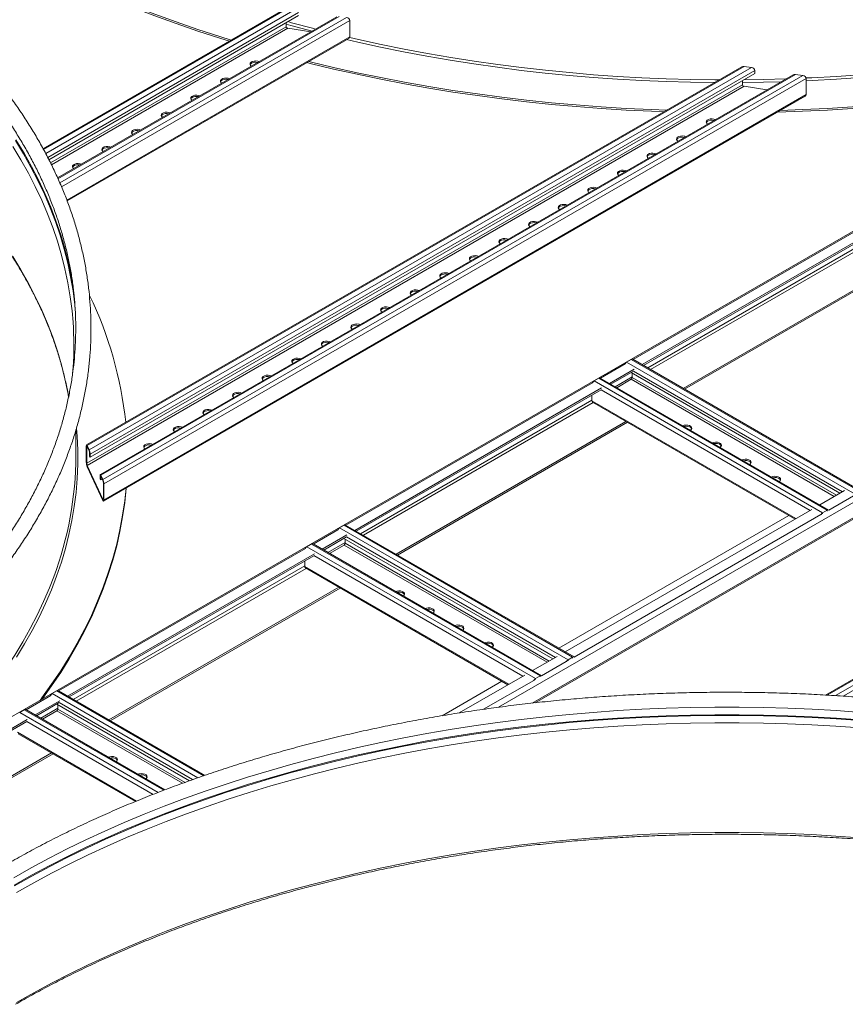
# Model space of a CAD drawing. Header units: millimetres. Extents: x 16 to 6312, y -8659 to -420.
# Tile 16 of 73: x 1195 to 1688, y -7467 to -6879. Entities that reach past the tile are written whole.
import ezdxf

# ---------------------------------------------------------------- set-up
doc = ezdxf.new("R2010")
doc.units = ezdxf.units.MM

msp = doc.modelspace()

# ---------------------------------------------------------------- linework, layer by layer
at = {"color": 7, "linetype": 'Continuous', "lineweight": 15}
for p, q in [((2050.11, -6799.03), (1046.02, -7378.68)), ((1353.86, -6872.61), (1209.1, -6956.18)), ((1361.64, -6876.65), (1212.56, -6962.71)), ((1384.53, -6877.36), (1217.79, -6973.61)), ((1354.28, -6883.38), (1354.28, -6880.9)), ((1368.9, -6886.38), (1355.28, -6884.27)), ((1392.31, -6889.27), (1392.31, -6879.6)), ((1223.47, -6987.35), (1391.62, -6890.27)), ((1626.26, -6907.22), (1235.09, -7133.03)), ((1627.68, -6907.01), (1235.47, -7133.42)), ((1632.03, -6907.68), (1236.64, -7135.93)), ((1627.68, -6907.01), (1632.03, -6907.68)), ((1634.03, -6909.46), (1237.17, -7138.56)), ((1634.03, -6911.25), (1237.17, -7140.36)), ((1656.93, -6911.96), (1243.31, -7150.74)), ((1658.35, -6911.75), (1243.69, -7151.13)), ((1662.7, -6912.42), (1244.85, -7153.64)), ((1664.71, -6914.2), (1245.39, -7156.27)), ((1634.03, -6909.46), (1634.03, -6911.25)), ((1658.35, -6911.75), (1662.7, -6912.42)), ((1664.71, -6923.87), (1664.71, -6914.2)), ((1626.67, -6917.99), (1235.2, -7143.98)), ((1627.68, -6918.88), (1235.47, -7145.29)), ((1626.67, -6917.99), (1626.67, -6915.5)), ((1641.3, -6920.98), (1627.68, -6918.88)), ((1245.23, -7166.64), (1664.12, -6924.82)), ((1664.71, -6923.87), (1245.39, -7165.94)), ((1502.87, -7287.03), (2008.63, -6995.06)), ((1714.04, -7000.05), (1566.72, -7085.1)), ((1713.74, -7001.21), (1567.57, -7085.59)), ((1728.63, -7020.05), (1591.33, -7099.31)), ((1729.48, -7020.54), (1592.18, -7099.8)), ((1557.54, -7083.59), (1560.3, -7082)), ((1694.01, -7162.37), (1557.54, -7083.59)), ((1696.77, -7160.78), (1560.3, -7082)), ((1697.67, -7160.69), (1561.2, -7081.91)), ((1227.04, -7086.46), (1226.76, -7090.31)), ((1562.01, -7087.82), (1547.28, -7096.32)), ((1561.71, -7088.97), (1548.12, -7096.81)), ((1684.92, -7161.86), (1560.18, -7089.85)), ((1560.93, -7090.29), (1560.93, -7092.77)), ((1538.09, -7094.82), (1540.85, -7093.22)), ((1674.56, -7173.6), (1538.09, -7094.82)), ((1677.32, -7172.01), (1540.85, -7093.22)), ((1678.22, -7171.92), (1541.75, -7093.14)), ((1560.3, -7093.87), (1551.66, -7098.86)), ((1542.56, -7099.04), (1395.25, -7184.09)), ((1542.27, -7100.2), (1396.1, -7184.58)), ((1990.13, -7101.28), (1676.37, -7282.41)), ((1536.82, -7106.69), (1536.82, -7103.34)), ((1537.19, -7107.51), (1658.13, -7177.33)), ((1557.15, -7119.04), (1419.86, -7198.29)), ((1558, -7119.53), (1420.71, -7198.78)), ((1228.68, -7139.43), (1228.68, -7124.12)), ((1234.93, -7133.73), (1234.93, -7143.4)), ((1235.2, -7134.31), (1235.2, -7143.98)), ((1236.64, -7135.93), (1235.47, -7133.42)), ((1236.64, -7136.67), (1235.47, -7134.16)), ((1236.9, -7139.78), (1236.9, -7137.98)), ((1236.9, -7139.78), (1237.17, -7140.36)), ((1237.17, -7140.36), (1237.17, -7138.56)), ((1235.47, -7145.29), (1244.85, -7165.51)), ((1235.47, -7146.03), (1244.85, -7166.25)), ((1243.15, -7151.44), (1243.15, -7153.24)), ((1243.15, -7153.24), (1243.42, -7153.81)), ((1243.42, -7152.02), (1243.42, -7153.81)), ((1244.35, -7153.28), (1243.42, -7153.81)), ((1244.85, -7153.64), (1243.69, -7151.13)), ((1244.85, -7154.37), (1243.69, -7151.86)), ((1245.12, -7165.36), (1245.12, -7155.69)), ((1245.39, -7165.94), (1245.39, -7156.27)), ((1672.86, -7168.82), (1687.59, -7160.32)), ((1520.83, -7256.59), (1668.15, -7171.54)), ((1674.56, -7173.6), (1677.32, -7172.01)), ((1517.15, -7254.46), (1654.45, -7175.2)), ((1386.07, -7182.58), (1388.82, -7180.99)), ((1522.54, -7261.36), (1386.07, -7182.58)), ((1525.29, -7259.77), (1388.82, -7180.99)), ((1526.19, -7259.68), (1389.72, -7180.9)), ((1390.54, -7186.81), (1375.8, -7195.31)), ((1390.24, -7187.96), (1376.65, -7195.8)), ((1513.44, -7260.85), (1388.71, -7188.84)), ((1389.46, -7189.28), (1389.46, -7191.76)), ((1366.62, -7193.81), (1369.38, -7192.21)), ((1503.09, -7272.59), (1366.62, -7193.81)), ((1505.85, -7271), (1369.38, -7192.21)), ((1506.75, -7270.91), (1370.28, -7192.12)), ((1388.82, -7192.86), (1380.19, -7197.85)), ((1371.09, -7198.03), (1223.77, -7283.08)), ((1370.79, -7199.19), (1224.62, -7283.57)), ((1365.35, -7205.68), (1365.35, -7202.33)), ((1365.72, -7206.5), (1486.65, -7276.32)), ((1385.68, -7218.02), (1248.38, -7297.28)), ((1386.53, -7218.51), (1249.23, -7297.77)), ((1501.38, -7267.81), (1516.12, -7259.3)), ((1522.54, -7261.36), (1525.29, -7259.77)), ((1457.58, -7293.1), (1496.67, -7270.53)), ((1503.09, -7272.59), (1505.85, -7271)), ((1447.35, -7294.76), (1482.98, -7274.19)), ((1214.59, -7281.57), (1217.35, -7279.98)), ((1305.69, -7330.37), (1218.25, -7279.89)), ((1219.06, -7285.8), (1204.33, -7294.3)), ((1218.76, -7286.95), (1205.18, -7294.79)), ((1296.5, -7333.59), (1217.24, -7287.83)), ((1217.99, -7288.26), (1217.99, -7290.75)), ((1195.15, -7292.8), (1197.9, -7291.2)), ((1281.81, -7339.03), (1198.8, -7291.11)), ((1217.35, -7291.85), (1208.71, -7296.84)), ((1199.62, -7297.02), (1052.59, -7381.9)), ((1199.32, -7298.18), (1053.15, -7382.56)), ((1194.25, -7305.49), (1264.31, -7345.94)), ((1214.21, -7317.01), (1076.91, -7396.27)), ((1215.05, -7317.5), (1096.29, -7386.07))]:
    msp.add_line(p, q, dxfattribs=at)
at = {"color": 8, "linetype": 'Continuous', "lineweight": 15}
for p, q in [((1355.28, -6872.4), (1209.36, -6956.64)), ((1359.63, -6873.07), (1210.68, -6959.06)), ((1361.64, -6874.85), (1211.86, -6961.32)), ((1385.95, -6877.15), (1218.01, -6974.09)), ((1390.3, -6877.82), (1219.14, -6976.63)), ((1354.28, -6883.38), (1213.52, -6964.64)), ((1355.28, -6884.27), (1214.1, -6965.78)), ((1392.31, -6879.6), (1220.13, -6979)), ((1392.31, -6889.27), (1223.28, -6986.85)), ((1481.01, -7289.69), (2013.29, -6982.42)), ((1501.12, -7287.23), (2008.98, -6994.05)), ((1708.66, -6996.95), (1561.35, -7082)), ((1708.29, -7007.29), (1570.12, -7087.06)), ((1709.11, -7008.78), (1571.81, -7088.04)), ((1556.64, -7084.72), (1541.9, -7093.22)), ((1686.47, -7160.96), (1561.71, -7088.94)), ((1537.19, -7095.94), (1389.87, -7180.99)), ((1560.93, -7092.36), (1550.67, -7098.28)), ((1681.49, -7163.84), (1560.3, -7093.87)), ((1682.77, -7163.1), (1560.93, -7092.77)), ((1667.03, -7172.19), (1542.27, -7100.16)), ((1677.33, -7282.46), (1990.51, -7101.67)), ((1536.82, -7106.28), (1398.64, -7186.05)), ((1537.64, -7107.77), (1400.34, -7187.03)), ((1658.65, -7177.02), (1536.82, -7106.69)), ((1682.34, -7282.75), (1991.68, -7104.18)), ((1686.93, -7283.04), (1992.22, -7106.81)), ((1235.47, -7134.16), (1235.2, -7134.31)), ((1243.69, -7151.86), (1243.42, -7152.02)), ((1245.12, -7165.36), (1244.85, -7165.51)), ((1678.23, -7171.92), (1692.97, -7163.42)), ((1677.32, -7172.53), (1677.32, -7172.01)), ((1526.2, -7259.69), (1673.52, -7174.64)), ((1674.56, -7173.6), (1674.56, -7174.12)), ((1385.16, -7183.71), (1370.43, -7192.21)), ((1515, -7259.95), (1390.24, -7187.93)), ((1365.72, -7194.93), (1218.4, -7279.98)), ((1389.46, -7191.35), (1379.2, -7197.27)), ((1510.02, -7262.83), (1388.82, -7192.86)), ((1511.29, -7262.09), (1389.46, -7191.76)), ((1495.55, -7271.18), (1370.79, -7199.15)), ((1365.35, -7205.27), (1227.17, -7285.04)), ((1366.16, -7206.76), (1228.87, -7286.02)), ((1487.18, -7276.01), (1365.35, -7205.68)), ((1522.54, -7261.36), (1522.54, -7261.89)), ((1525.29, -7260.3), (1525.29, -7259.77)), ((1506.76, -7270.91), (1521.49, -7262.41)), ((1503.09, -7272.59), (1503.09, -7273.11)), ((1505.85, -7271.52), (1505.85, -7271)), ((1472.09, -7290.93), (1502.05, -7273.63)), ((1213.69, -7282.69), (1198.95, -7291.2)), ((1301.58, -7331.79), (1214.59, -7281.57)), ((1305.03, -7330.59), (1217.35, -7279.98)), ((1217.99, -7290.34), (1207.72, -7296.26)), ((1293.86, -7334.55), (1217.99, -7290.75)), ((1298.41, -7332.89), (1218.76, -7286.92)), ((1277.85, -7340.54), (1195.15, -7292.8)), ((1281.17, -7339.27), (1197.9, -7291.2)), ((1292.3, -7335.12), (1217.35, -7291.85)), ((1274.81, -7341.72), (1199.32, -7298.14)), ((1264.93, -7345.69), (1193.87, -7304.67))]:
    msp.add_line(p, q, dxfattribs=at)
at = {"color": 7, "linetype": 'Continuous', "lineweight": 15, "flags": 128}
for points in [[(1170.54, -6826.91), (1181.3, -6832.97), (1192.31, -6838.89), (1203.56, -6844.65), (1215.04, -6850.26), (1226.75, -6855.71), (1238.69, -6860.99), (1250.83, -6866.12), (1263.19, -6871.07), (1275.75, -6875.85), (1288.49, -6880.46), (1301.43, -6884.89), (1314.55, -6889.14), (1321.49, -6891.3)], [(1170.54, -6827.89), (1181.3, -6833.95), (1192.31, -6839.87), (1203.56, -6845.63), (1215.04, -6851.24), (1226.75, -6856.69), (1238.69, -6861.97), (1250.83, -6867.1), (1263.19, -6872.05), (1275.75, -6876.83), (1288.49, -6881.44), (1301.43, -6885.87), (1314.55, -6890.12), (1320.39, -6891.94)], [(1338.04, -6904.19), (1337.29, -6903.91), (1336.2, -6903.75), (1335.08, -6903.8), (1334.05, -6904.08), (1333.26, -6904.54), (1332.78, -6905.13), (1332.68, -6905.78), (1332.97, -6906.41), (1333.46, -6906.84)], [(1337.27, -6904.64), (1336.2, -6904.48), (1335.08, -6904.54), (1334.05, -6904.81), (1333.26, -6905.27), (1332.78, -6905.86), (1332.73, -6905.98)], [(1366.52, -6904.76), (1368.64, -6905.29), (1382.54, -6908.61), (1396.57, -6911.74), (1410.72, -6914.68), (1425, -6917.42), (1439.38, -6919.97), (1453.86, -6922.31), (1468.43, -6924.46), (1483.09, -6926.41), (1497.82, -6928.15), (1512.63, -6929.69), (1527.49, -6931.03), (1542.4, -6932.17), (1557.36, -6933.09), (1572.34, -6933.82), (1579.7, -6934.1)], [(1367.71, -6904.08), (1368.64, -6904.31), (1382.54, -6907.63), (1396.57, -6910.76), (1410.72, -6913.7), (1425, -6916.44), (1439.38, -6918.99), (1453.86, -6921.33), (1468.43, -6923.48), (1483.09, -6925.43), (1497.82, -6927.17), (1512.63, -6928.72), (1527.49, -6930.05), (1542.4, -6931.19), (1557.36, -6932.11), (1572.34, -6932.84), (1581.3, -6933.17)], [(1647.65, -6934.33), (1662.52, -6933.82), (1677.51, -6933.09), (1692.46, -6932.17), (1707.37, -6931.03), (1722.24, -6929.69), (1737.04, -6928.15), (1751.77, -6926.41), (1766.43, -6924.46), (1781, -6922.31), (1795.49, -6919.97), (1809.87, -6917.42), (1824.14, -6914.68), (1838.29, -6911.74), (1852.32, -6908.61), (1865.91, -6905.37)], [(1649.43, -6933.3), (1662.52, -6932.84), (1677.51, -6932.11), (1692.46, -6931.19), (1707.37, -6930.05), (1722.24, -6928.72), (1737.04, -6927.17), (1751.77, -6925.43), (1766.43, -6923.48), (1781, -6921.33), (1795.49, -6918.99), (1809.87, -6916.44), (1824.14, -6913.7), (1838.29, -6910.76), (1852.32, -6907.63), (1866.22, -6904.31), (1868.89, -6903.64)], [(1320.36, -6914.4), (1319.61, -6914.12), (1318.52, -6913.95), (1317.4, -6914.01), (1316.38, -6914.28), (1315.58, -6914.74), (1315.1, -6915.33), (1315, -6915.98), (1315.3, -6916.61), (1315.78, -6917.05)], [(1319.59, -6914.85), (1318.52, -6914.69), (1317.4, -6914.74), (1316.38, -6915.02), (1315.58, -6915.48), (1315.1, -6916.07), (1315.05, -6916.19)], [(1302.69, -6924.6), (1301.94, -6924.32), (1300.85, -6924.16), (1299.72, -6924.21), (1298.7, -6924.49), (1297.9, -6924.95), (1297.42, -6925.54), (1297.33, -6926.19), (1297.62, -6926.82), (1298.1, -6927.25)], [(1301.91, -6925.05), (1300.85, -6924.89), (1299.72, -6924.95), (1298.7, -6925.22), (1297.9, -6925.68), (1297.42, -6926.27), (1297.38, -6926.39)], [(1285.01, -6934.81), (1284.26, -6934.53), (1283.17, -6934.36), (1282.04, -6934.42), (1281.02, -6934.69), (1280.22, -6935.15), (1279.75, -6935.74), (1279.65, -6936.39), (1279.94, -6937.02), (1280.43, -6937.46)], [(1284.23, -6935.26), (1283.17, -6935.1), (1282.04, -6935.15), (1281.02, -6935.43), (1280.22, -6935.89), (1279.75, -6936.48), (1279.7, -6936.6)], [(1610.44, -6938.8), (1609.69, -6938.52), (1608.6, -6938.35), (1607.47, -6938.41), (1606.45, -6938.68), (1605.65, -6939.14), (1605.18, -6939.73), (1605.08, -6940.38), (1605.37, -6941.01), (1605.85, -6941.45)], [(1605.13, -6940.59), (1605.18, -6940.47), (1605.65, -6939.88), (1606.45, -6939.42), (1607.47, -6939.14), (1608.6, -6939.09), (1609.66, -6939.25)], [(1267.33, -6945.01), (1266.58, -6944.73), (1265.49, -6944.57), (1264.37, -6944.62), (1263.34, -6944.9), (1262.55, -6945.36), (1262.07, -6945.95), (1261.97, -6946.6), (1262.26, -6947.23), (1262.75, -6947.66)], [(1266.56, -6945.46), (1265.49, -6945.3), (1264.37, -6945.36), (1263.34, -6945.63), (1262.55, -6946.09), (1262.07, -6946.68), (1262.02, -6946.8)], [(1592.76, -6949), (1592.01, -6948.72), (1590.92, -6948.56), (1589.8, -6948.61), (1588.77, -6948.89), (1587.98, -6949.35), (1587.5, -6949.94), (1587.4, -6950.59), (1587.69, -6951.22), (1588.18, -6951.65)], [(1587.45, -6950.79), (1587.5, -6950.67), (1587.98, -6950.08), (1588.77, -6949.62), (1589.8, -6949.35), (1590.92, -6949.29), (1591.99, -6949.45)], [(1249.65, -6955.22), (1248.9, -6954.94), (1247.81, -6954.77), (1246.69, -6954.83), (1245.67, -6955.1), (1244.87, -6955.56), (1244.39, -6956.15), (1244.29, -6956.8), (1244.58, -6957.43), (1245.07, -6957.87)], [(1248.88, -6955.67), (1247.81, -6955.51), (1246.69, -6955.56), (1245.67, -6955.84), (1244.87, -6956.3), (1244.39, -6956.89), (1244.34, -6957.01)], [(1575.08, -6959.21), (1574.33, -6958.93), (1573.24, -6958.76), (1572.12, -6958.82), (1571.1, -6959.09), (1570.3, -6959.55), (1569.82, -6960.14), (1569.72, -6960.79), (1570.01, -6961.42), (1570.5, -6961.86)], [(1569.77, -6961), (1569.82, -6960.88), (1570.3, -6960.29), (1571.1, -6959.83), (1572.12, -6959.55), (1573.24, -6959.5), (1574.31, -6959.66)], [(1231.98, -6965.43), (1231.23, -6965.14), (1230.14, -6964.98), (1229.01, -6965.03), (1227.99, -6965.31), (1227.19, -6965.77), (1226.71, -6966.36), (1226.61, -6967.01), (1226.91, -6967.64), (1227.39, -6968.07)], [(1231.2, -6965.87), (1230.14, -6965.71), (1229.01, -6965.77), (1227.99, -6966.04), (1227.19, -6966.5), (1226.71, -6967.09), (1226.67, -6967.21)], [(1557.41, -6969.41), (1556.66, -6969.13), (1555.57, -6968.97), (1554.44, -6969.02), (1553.42, -6969.3), (1552.62, -6969.76), (1552.14, -6970.35), (1552.04, -6971), (1552.34, -6971.63), (1552.82, -6972.06)], [(1552.1, -6971.2), (1552.14, -6971.08), (1552.62, -6970.49), (1553.42, -6970.03), (1554.44, -6969.76), (1555.57, -6969.7), (1556.63, -6969.86)], [(1539.73, -6979.62), (1538.98, -6979.34), (1537.89, -6979.17), (1536.76, -6979.23), (1535.74, -6979.5), (1534.94, -6979.96), (1534.47, -6980.55), (1534.37, -6981.2), (1534.66, -6981.83), (1535.14, -6982.27)], [(1534.42, -6981.41), (1534.47, -6981.29), (1534.94, -6980.7), (1535.74, -6980.24), (1536.76, -6979.96), (1537.89, -6979.91), (1538.95, -6980.07)], [(1522.05, -6989.82), (1521.3, -6989.54), (1520.21, -6989.38), (1519.09, -6989.43), (1518.06, -6989.71), (1517.26, -6990.17), (1516.79, -6990.76), (1516.69, -6991.41), (1516.98, -6992.04), (1517.47, -6992.47)], [(1516.74, -6991.61), (1516.79, -6991.49), (1517.26, -6990.9), (1518.06, -6990.44), (1519.09, -6990.17), (1520.21, -6990.11), (1521.27, -6990.27)], [(1504.37, -7000.03), (1503.62, -6999.75), (1502.53, -6999.58), (1501.41, -6999.64), (1500.38, -6999.91), (1499.59, -7000.37), (1499.11, -7000.96), (1499.01, -7001.61), (1499.3, -7002.24), (1499.79, -7002.68)], [(1499.06, -7001.82), (1499.11, -7001.7), (1499.59, -7001.11), (1500.38, -7000.65), (1501.41, -7000.37), (1502.53, -7000.32), (1503.6, -7000.48)], [(1486.7, -7010.23), (1485.94, -7009.95), (1484.85, -7009.79), (1483.73, -7009.84), (1482.71, -7010.12), (1481.91, -7010.58), (1481.43, -7011.17), (1481.33, -7011.82), (1481.63, -7012.45), (1482.11, -7012.88)], [(1481.38, -7012.02), (1481.43, -7011.9), (1481.91, -7011.31), (1482.71, -7010.85), (1483.73, -7010.58), (1484.85, -7010.52), (1485.92, -7010.68)], [(1469.02, -7020.44), (1468.27, -7020.16), (1467.18, -7019.99), (1466.05, -7020.05), (1465.03, -7020.32), (1464.23, -7020.78), (1463.75, -7021.37), (1463.66, -7022.02), (1463.95, -7022.65), (1464.43, -7023.09)], [(1463.71, -7022.23), (1463.75, -7022.11), (1464.23, -7021.52), (1465.03, -7021.06), (1466.05, -7020.78), (1467.18, -7020.73), (1468.24, -7020.89)], [(1451.34, -7030.65), (1450.59, -7030.36), (1449.5, -7030.2), (1448.37, -7030.25), (1447.35, -7030.53), (1446.55, -7030.99), (1446.08, -7031.58), (1445.98, -7032.23), (1446.27, -7032.86), (1446.76, -7033.29)], [(1446.03, -7032.43), (1446.08, -7032.31), (1446.55, -7031.72), (1447.35, -7031.26), (1448.37, -7030.99), (1449.5, -7030.93), (1450.56, -7031.09)], [(1433.66, -7040.85), (1432.91, -7040.57), (1431.82, -7040.4), (1430.7, -7040.46), (1429.67, -7040.73), (1428.88, -7041.19), (1428.4, -7041.78), (1428.3, -7042.43), (1428.59, -7043.06), (1429.08, -7043.5)], [(1428.35, -7042.64), (1428.4, -7042.52), (1428.88, -7041.93), (1429.67, -7041.47), (1430.7, -7041.19), (1431.82, -7041.14), (1432.89, -7041.3)], [(1415.98, -7051.06), (1415.23, -7050.78), (1414.14, -7050.61), (1413.02, -7050.66), (1412, -7050.94), (1411.2, -7051.4), (1410.72, -7051.99), (1410.62, -7052.64), (1410.92, -7053.27), (1411.4, -7053.7)], [(1410.67, -7052.84), (1410.72, -7052.72), (1411.2, -7052.13), (1412, -7051.67), (1413.02, -7051.4), (1414.14, -7051.34), (1415.21, -7051.5)], [(1398.31, -7061.26), (1397.56, -7060.98), (1396.47, -7060.81), (1395.34, -7060.87), (1394.32, -7061.14), (1393.52, -7061.6), (1393.04, -7062.2), (1392.95, -7062.84), (1393.24, -7063.47), (1393.72, -7063.91)], [(1393, -7063.05), (1393.04, -7062.93), (1393.52, -7062.34), (1394.32, -7061.88), (1395.34, -7061.6), (1396.47, -7061.55), (1397.53, -7061.71)], [(1380.63, -7071.47), (1379.88, -7071.19), (1378.79, -7071.02), (1377.66, -7071.07), (1376.64, -7071.35), (1375.84, -7071.81), (1375.37, -7072.4), (1375.27, -7073.05), (1375.56, -7073.68), (1376.05, -7074.11)], [(1375.32, -7073.25), (1375.37, -7073.14), (1375.84, -7072.54), (1376.64, -7072.08), (1377.66, -7071.81), (1378.79, -7071.75), (1379.85, -7071.91)], [(1362.95, -7081.67), (1362.2, -7081.39), (1361.11, -7081.22), (1359.99, -7081.28), (1358.96, -7081.55), (1358.17, -7082.01), (1357.69, -7082.61), (1357.59, -7083.25), (1357.88, -7083.88), (1358.37, -7084.32)], [(1357.64, -7083.46), (1357.69, -7083.34), (1358.17, -7082.75), (1358.96, -7082.29), (1359.99, -7082.01), (1361.11, -7081.96), (1362.18, -7082.12)], [(1345.27, -7091.88), (1344.52, -7091.6), (1343.43, -7091.43), (1342.31, -7091.48), (1341.29, -7091.76), (1340.49, -7092.22), (1340.01, -7092.81), (1339.91, -7093.46), (1340.2, -7094.09), (1340.69, -7094.52)], [(1339.96, -7093.66), (1340.01, -7093.55), (1340.49, -7092.95), (1341.29, -7092.49), (1342.31, -7092.22), (1343.43, -7092.16), (1344.5, -7092.32)], [(1327.6, -7102.08), (1326.85, -7101.8), (1325.76, -7101.63), (1324.63, -7101.69), (1323.61, -7101.96), (1322.81, -7102.42), (1322.33, -7103.02), (1322.23, -7103.66), (1322.53, -7104.29), (1323.01, -7104.73)], [(1322.29, -7103.87), (1322.33, -7103.75), (1322.81, -7103.16), (1323.61, -7102.7), (1324.63, -7102.42), (1325.76, -7102.37), (1326.82, -7102.53)], [(1309.92, -7112.29), (1309.17, -7112.01), (1308.08, -7111.84), (1306.95, -7111.89), (1305.93, -7112.17), (1305.13, -7112.63), (1304.66, -7113.22), (1304.56, -7113.87), (1304.85, -7114.5), (1305.33, -7114.93)], [(1304.61, -7114.07), (1304.66, -7113.96), (1305.13, -7113.36), (1305.93, -7112.9), (1306.95, -7112.63), (1308.08, -7112.57), (1309.14, -7112.73)], [(1292.24, -7122.49), (1291.49, -7122.21), (1290.4, -7122.04), (1289.28, -7122.1), (1288.25, -7122.37), (1287.45, -7122.84), (1286.98, -7123.43), (1286.88, -7124.07), (1287.17, -7124.7), (1287.66, -7125.14)], [(1286.93, -7124.28), (1286.98, -7124.16), (1287.45, -7123.57), (1288.25, -7123.11), (1289.28, -7122.83), (1290.4, -7122.78), (1291.46, -7122.94)], [(1595.67, -7124.26), (1596.16, -7123.83), (1596.45, -7123.2), (1596.35, -7122.55), (1595.87, -7121.96), (1595.08, -7121.5), (1594.05, -7121.22), (1592.93, -7121.17), (1591.84, -7121.34), (1591.09, -7121.62)], [(1596.4, -7123.4), (1596.35, -7123.29), (1595.87, -7122.7), (1595.08, -7122.24), (1594.05, -7121.96), (1592.93, -7121.9), (1591.86, -7122.06)], [(1613.35, -7134.47), (1613.84, -7134.04), (1614.13, -7133.41), (1614.03, -7132.76), (1613.55, -7132.17), (1612.75, -7131.71), (1611.73, -7131.43), (1610.61, -7131.37), (1609.52, -7131.54), (1608.77, -7131.82)], [(1614.08, -7133.61), (1614.03, -7133.49), (1613.55, -7132.9), (1612.75, -7132.44), (1611.73, -7132.16), (1610.61, -7132.11), (1609.54, -7132.27)], [(1274.56, -7132.7), (1273.81, -7132.42), (1272.72, -7132.25), (1271.6, -7132.3), (1270.58, -7132.58), (1269.78, -7133.04), (1269.3, -7133.63), (1269.2, -7134.28), (1269.49, -7134.91), (1269.98, -7135.34)], [(1269.25, -7134.48), (1269.3, -7134.37), (1269.78, -7133.78), (1270.58, -7133.31), (1271.6, -7133.04), (1272.72, -7132.98), (1273.79, -7133.14)], [(1631.03, -7144.67), (1631.51, -7144.24), (1631.81, -7143.61), (1631.71, -7142.96), (1631.23, -7142.37), (1630.43, -7141.91), (1629.41, -7141.64), (1628.28, -7141.58), (1627.19, -7141.75), (1626.44, -7142.03)], [(1631.75, -7143.81), (1631.71, -7143.7), (1631.23, -7143.11), (1630.43, -7142.65), (1629.41, -7142.37), (1628.28, -7142.31), (1627.22, -7142.48)], [(1648.71, -7154.88), (1649.19, -7154.45), (1649.48, -7153.82), (1649.38, -7153.17), (1648.91, -7152.58), (1648.11, -7152.12), (1647.09, -7151.84), (1645.96, -7151.78), (1644.87, -7151.95), (1644.12, -7152.23)], [(1649.43, -7154.02), (1649.38, -7153.9), (1648.91, -7153.31), (1648.11, -7152.85), (1647.09, -7152.58), (1645.96, -7152.52), (1644.9, -7152.68)], [(1207.3, -7285.57), (1208.45, -7284.03), (1214.21, -7276.01), (1219.63, -7267.91), (1224.72, -7259.74), (1229.47, -7251.5), (1233.88, -7243.2), (1237.95, -7234.84), (1241.67, -7226.42), (1245.04, -7217.96), (1248.06, -7209.45), (1250.73, -7200.91), (1253.05, -7192.33), (1255.01, -7183.72), (1256.62, -7175.09), (1257.87, -7166.43), (1258.67, -7158.88)], [(1208.59, -7284.83), (1214.21, -7276.99), (1219.63, -7268.89), (1224.72, -7260.72), (1229.47, -7252.48), (1233.88, -7244.18), (1237.95, -7235.82), (1241.67, -7227.4), (1245.04, -7218.94), (1248.06, -7210.43), (1250.73, -7201.89), (1253.05, -7193.31), (1255.01, -7184.7), (1256.62, -7176.07), (1257.87, -7167.41), (1258.76, -7158.83)], [(1424.2, -7223.25), (1424.68, -7222.82), (1424.98, -7222.19), (1424.88, -7221.54), (1424.4, -7220.95), (1423.6, -7220.49), (1422.58, -7220.21), (1421.46, -7220.16), (1420.37, -7220.33), (1419.62, -7220.61)], [(1424.93, -7222.39), (1424.88, -7222.28), (1424.4, -7221.69), (1423.6, -7221.22), (1422.58, -7220.95), (1421.46, -7220.89), (1420.39, -7221.05)], [(1441.88, -7233.46), (1442.36, -7233.02), (1442.65, -7232.4), (1442.56, -7231.75), (1442.08, -7231.16), (1441.28, -7230.69), (1440.26, -7230.42), (1439.13, -7230.36), (1438.04, -7230.53), (1437.29, -7230.81)], [(1442.6, -7232.6), (1442.56, -7232.48), (1442.08, -7231.89), (1441.28, -7231.43), (1440.26, -7231.15), (1439.13, -7231.1), (1438.07, -7231.26)], [(1459.55, -7243.66), (1460.04, -7243.23), (1460.33, -7242.6), (1460.23, -7241.95), (1459.76, -7241.36), (1458.96, -7240.9), (1457.94, -7240.62), (1456.81, -7240.57), (1455.72, -7240.74), (1454.97, -7241.02)], [(1460.28, -7242.8), (1460.23, -7242.69), (1459.76, -7242.1), (1458.96, -7241.63), (1457.94, -7241.36), (1456.81, -7241.3), (1455.75, -7241.46)], [(1477.23, -7253.87), (1477.72, -7253.43), (1478.01, -7252.81), (1477.91, -7252.16), (1477.43, -7251.57), (1476.64, -7251.11), (1475.61, -7250.83), (1474.49, -7250.77), (1473.4, -7250.94), (1472.65, -7251.22)], [(1477.96, -7253.01), (1477.91, -7252.89), (1477.43, -7252.3), (1476.64, -7251.84), (1475.61, -7251.56), (1474.49, -7251.51), (1473.42, -7251.67)], [(1697.23, -7292.74), (1682.79, -7291.73), (1668.3, -7290.92), (1653.79, -7290.31), (1639.25, -7289.91), (1624.71, -7289.7), (1610.15, -7289.7), (1595.61, -7289.91), (1581.07, -7290.31), (1566.56, -7290.92), (1552.07, -7291.73), (1537.63, -7292.74), (1523.23, -7293.96), (1508.89, -7295.37), (1494.61, -7296.99), (1480.4, -7298.8), (1466.27, -7300.81), (1452.23, -7303.02), (1438.28, -7305.42), (1424.44, -7308.01), (1410.72, -7310.8), (1397.11, -7313.78), (1383.63, -7316.95), (1370.29, -7320.3), (1357.09, -7323.84), (1344.05, -7327.57), (1331.16, -7331.47), (1318.45, -7335.55), (1305.9, -7339.81), (1293.54, -7344.25), (1281.37, -7348.85), (1269.39, -7353.62), (1257.62, -7358.56), (1246.06, -7363.66), (1234.71, -7368.92), (1223.59, -7374.34), (1212.7, -7379.91), (1202.04, -7385.63), (1191.63, -7391.5)], [(1697.21, -7297.18), (1682.77, -7296.17), (1668.29, -7295.36), (1653.78, -7294.75), (1639.25, -7294.34), (1624.7, -7294.14), (1610.16, -7294.14), (1595.61, -7294.34), (1581.08, -7294.75), (1566.57, -7295.36), (1552.09, -7296.17), (1537.65, -7297.18), (1523.26, -7298.4), (1508.92, -7299.81), (1494.64, -7301.42), (1480.44, -7303.23), (1466.31, -7305.24), (1452.28, -7307.45), (1438.34, -7309.85), (1424.5, -7312.45), (1410.78, -7315.23), (1397.17, -7318.21), (1383.7, -7321.38), (1370.36, -7324.73), (1357.17, -7328.27), (1344.13, -7331.99), (1331.25, -7335.9), (1318.54, -7339.98), (1306, -7344.24), (1293.64, -7348.67), (1281.47, -7353.27), (1269.5, -7358.04), (1257.73, -7362.98), (1246.17, -7368.08), (1234.83, -7373.33), (1223.71, -7378.75), (1212.82, -7384.32), (1202.17, -7390.04), (1191.76, -7395.9)], [(1697.16, -7297.67), (1682.73, -7296.66), (1668.26, -7295.85), (1653.76, -7295.25), (1639.24, -7294.84), (1624.7, -7294.64), (1610.16, -7294.64), (1595.63, -7294.84), (1581.1, -7295.25), (1566.6, -7295.85), (1552.13, -7296.66), (1537.7, -7297.67), (1523.31, -7298.89), (1508.98, -7300.3), (1494.71, -7301.91), (1480.52, -7303.72), (1466.4, -7305.73), (1452.37, -7307.94), (1438.44, -7310.34), (1424.61, -7312.93), (1410.9, -7315.72), (1397.3, -7318.69), (1383.84, -7321.86), (1370.51, -7325.21), (1357.32, -7328.75), (1344.29, -7332.47), (1331.41, -7336.37), (1318.71, -7340.45), (1306.17, -7344.7), (1293.82, -7349.13), (1281.66, -7353.73), (1269.7, -7358.5), (1257.93, -7363.43), (1246.38, -7368.53), (1235.05, -7373.78), (1223.93, -7379.2), (1213.05, -7384.76), (1202.4, -7390.48), (1192, -7396.34)], [(1696.94, -7301.99), (1682.55, -7300.98), (1668.12, -7300.18), (1653.66, -7299.57), (1639.18, -7299.17), (1624.68, -7298.96), (1610.18, -7298.96), (1595.69, -7299.17), (1581.2, -7299.57), (1566.74, -7300.18), (1552.31, -7300.98), (1537.92, -7301.99), (1523.57, -7303.2), (1509.28, -7304.61), (1495.05, -7306.22), (1480.89, -7308.03), (1466.81, -7310.03), (1452.82, -7312.23), (1438.93, -7314.62), (1425.14, -7317.21), (1411.46, -7319.99), (1397.9, -7322.96), (1384.48, -7326.11), (1371.18, -7329.45), (1358.03, -7332.98), (1345.04, -7336.69), (1332.2, -7340.58), (1319.53, -7344.65), (1307.03, -7348.89), (1294.71, -7353.31), (1282.58, -7357.9), (1270.65, -7362.65), (1258.92, -7367.57), (1247.4, -7372.65), (1236.09, -7377.89), (1225.01, -7383.29), (1214.16, -7388.84), (1203.54, -7394.54), (1193.17, -7400.39)], [(1252.73, -7322.24), (1253.21, -7321.81), (1253.5, -7321.18), (1253.4, -7320.53), (1252.93, -7319.94), (1252.13, -7319.48), (1251.11, -7319.2), (1249.98, -7319.15), (1248.89, -7319.32), (1248.14, -7319.6)], [(1253.45, -7321.38), (1253.4, -7321.27), (1252.93, -7320.67), (1252.13, -7320.21), (1251.11, -7319.94), (1249.98, -7319.88), (1248.92, -7320.04)], [(1270.4, -7332.45), (1270.89, -7332.01), (1271.18, -7331.38), (1271.08, -7330.74), (1270.61, -7330.15), (1269.81, -7329.68), (1268.78, -7329.41), (1267.66, -7329.35), (1266.57, -7329.52), (1265.82, -7329.8)], [(1271.13, -7331.59), (1271.08, -7331.47), (1270.61, -7330.88), (1269.81, -7330.42), (1268.78, -7330.14), (1267.66, -7330.09), (1266.6, -7330.25)], [(1696.94, -7367.59), (1682.55, -7366.59), (1668.12, -7365.78), (1653.66, -7365.17), (1639.18, -7364.77), (1624.68, -7364.56), (1610.18, -7364.56), (1595.69, -7364.77), (1581.2, -7365.17), (1566.74, -7365.78), (1552.31, -7366.59), (1537.92, -7367.59), (1523.57, -7368.8), (1509.28, -7370.21), (1495.05, -7371.82), (1480.89, -7373.63), (1466.81, -7375.63), (1452.82, -7377.83), (1438.93, -7380.22), (1425.14, -7382.81), (1411.46, -7385.59), (1397.9, -7388.56), (1384.48, -7391.71), (1371.18, -7395.06), (1358.03, -7398.58), (1345.04, -7402.29), (1332.2, -7406.18), (1319.53, -7410.25), (1307.03, -7414.49), (1294.71, -7418.91), (1282.58, -7423.5), (1270.65, -7428.25), (1258.92, -7433.17), (1247.4, -7438.25), (1236.09, -7443.49), (1225.01, -7448.89), (1214.16, -7454.44), (1203.54, -7460.14), (1193.17, -7465.99)]]:
    msp.add_lwpolyline(points, dxfattribs=at)
at = {"color": 8, "linetype": 'Continuous', "lineweight": 15, "flags": 128}
for points in [[(1664.67, -6913.93), (1668.22, -6913.77), (1682.68, -6912.96), (1697.1, -6911.95), (1711.48, -6910.73), (1725.8, -6909.32), (1740.06, -6907.71), (1754.24, -6905.9), (1768.35, -6903.89), (1782.37, -6901.69), (1796.29, -6899.29), (1810.11, -6896.7), (1823.81, -6893.92), (1837.4, -6890.94), (1850.85, -6887.78), (1864.17, -6884.43), (1877.35, -6880.9), (1890.37, -6877.18), (1903.23, -6873.28), (1915.93, -6869.2), (1928.45, -6864.95), (1940.8, -6860.53), (1948.73, -6857.56)], [(1664.71, -6915.61), (1668.32, -6915.44), (1682.81, -6914.62), (1697.26, -6913.61), (1711.67, -6912.4), (1726.02, -6910.98), (1740.3, -6909.37), (1754.52, -6907.55), (1768.65, -6905.54), (1782.7, -6903.34), (1796.65, -6900.93), (1810.49, -6898.34), (1824.22, -6895.55), (1837.83, -6892.57), (1851.32, -6889.4), (1864.66, -6886.04), (1877.86, -6882.5), (1890.91, -6878.78), (1903.8, -6874.87), (1916.53, -6870.79), (1929.07, -6866.53), (1939.87, -6862.67)], [(1354.28, -6881.74), (1357, -6882.5), (1369.71, -6885.91)], [(1355.33, -6880.29), (1357.52, -6880.9), (1370.69, -6884.43), (1371.79, -6884.71)], [(1390.33, -6891.02), (1397.03, -6892.57), (1410.64, -6895.55), (1424.37, -6898.34), (1438.21, -6900.93), (1452.16, -6903.34), (1466.21, -6905.54), (1480.34, -6907.55), (1494.56, -6909.37), (1508.84, -6910.98), (1523.19, -6912.4), (1537.6, -6913.61), (1552.05, -6914.62), (1566.54, -6915.44), (1581.06, -6916.04), (1595.6, -6916.45), (1609.91, -6916.65)], [(1392.2, -6889.73), (1397.47, -6890.94), (1411.05, -6893.92), (1424.75, -6896.7), (1438.57, -6899.29), (1452.49, -6901.69), (1466.51, -6903.89), (1480.62, -6905.9), (1494.8, -6907.71), (1509.06, -6909.32), (1523.38, -6910.73), (1537.76, -6911.95), (1552.18, -6912.96), (1566.64, -6913.77), (1581.13, -6914.37), (1595.64, -6914.78), (1610.17, -6914.98), (1612.78, -6915)], [(1627.62, -6914.96), (1639.22, -6914.78), (1652.69, -6914.41)], [(1626.67, -6916.64), (1639.26, -6916.45), (1649.62, -6916.18)], [(1226.98, -7059.73), (1226.39, -7052.91), (1225.34, -7044.56), (1223.94, -7036.23), (1222.19, -7027.92), (1220.09, -7019.64), (1217.65, -7011.39), (1214.87, -7003.18), (1211.74, -6995), (1208.27, -6986.88), (1204.46, -6978.8), (1200.31, -6970.78), (1195.83, -6962.82), (1191.02, -6954.92)], [(1228.49, -7054.38), (1228.03, -7049.48), (1226.98, -7041.11), (1225.58, -7032.75), (1223.82, -7024.42), (1221.72, -7016.12), (1219.28, -7007.84), (1216.48, -6999.61), (1213.35, -6991.41), (1209.87, -6983.26), (1206.05, -6975.16), (1201.89, -6967.12), (1197.4, -6959.14), (1192.57, -6951.22)], [(1227.29, -7040.55), (1225.92, -7032.44), (1224.17, -7024.1), (1222.06, -7015.79), (1219.62, -7007.51), (1216.82, -6999.27), (1213.68, -6991.07), (1210.2, -6982.92), (1206.38, -6974.81), (1202.22, -6966.77), (1197.72, -6958.78), (1192.89, -6950.86)], [(1224.44, -7104.61), (1223.94, -7101.83), (1222.19, -7093.52), (1220.09, -7085.24), (1217.65, -7076.99), (1214.87, -7068.78), (1211.74, -7060.6), (1208.27, -7052.48), (1204.46, -7044.4), (1200.31, -7036.38), (1195.83, -7028.42), (1191.02, -7020.52)], [(1193.27, -7259.79), (1198.11, -7251.86), (1202.6, -7243.87), (1206.77, -7235.81), (1210.59, -7227.7), (1214.08, -7219.54), (1217.22, -7211.34), (1220.01, -7203.09), (1222.46, -7194.81), (1224.57, -7186.49), (1226.32, -7178.15), (1227.73, -7169.79), (1228.78, -7161.4), (1229.49, -7153.01), (1229.84, -7144.61), (1229.84, -7136.2), (1229.49, -7127.8), (1229.13, -7123.1)], [(1129.16, -7330.68), (1134.31, -7326.1), (1141.98, -7318.98), (1149.34, -7311.75), (1156.4, -7304.42), (1163.15, -7296.99), (1169.59, -7289.47), (1175.72, -7281.87), (1181.52, -7274.18), (1187, -7266.41), (1192.15, -7258.57), (1196.97, -7250.66), (1201.46, -7242.68), (1205.61, -7234.64), (1209.43, -7226.55), (1212.91, -7218.41), (1215.45, -7211.84)]]:
    msp.add_lwpolyline(points, dxfattribs=at)
at = {"color": 7, "linetype": 'Continuous', "lineweight": 15}
for centre, radius, start, end in [((1030.63, -7143.35), 229.05, 5.96437, 25.78251), ((1027.28, -7073.83), 200.2, 356.30749, 4.03679), ((1558.96, -7085.84), 2.66, 122.22396, 154.01622), ((1560.82, -7082.73), 0.905, 65.69288, 125.61758), ((1539.51, -7097.07), 2.66, 122.22396, 154.01622), ((1541.38, -7093.96), 0.905, 65.69288, 125.61758), ((1559.55, -7092.71), 1.38, 302.60548, 357.39452), ((1537.7, -7106.79), 0.887, 173.70115, 234.98667), ((1020.13, -7138.74), 208.55, 339.47928, 359.81017), ((1677.84, -7172.67), 0.835, 56.54208, 127.9557), ((1675.99, -7175.85), 2.66, 122.22396, 154.01622), ((1387.49, -7184.83), 2.66, 122.22396, 154.01622), ((1389.35, -7181.72), 0.905, 65.69288, 125.61758), ((1368.04, -7196.06), 2.66, 122.22396, 154.01622), ((1369.9, -7192.95), 0.905, 65.69288, 125.61758), ((1388.08, -7191.7), 1.38, 302.60548, 357.39452), ((1366.23, -7205.78), 0.887, 173.70115, 234.98667), ((1523.96, -7263.62), 2.66, 122.22396, 154.01622), ((1525.81, -7260.43), 0.835, 56.54208, 127.9557), ((1504.51, -7274.84), 2.66, 122.22396, 154.01622), ((1506.36, -7271.66), 0.835, 56.54208, 127.9557), ((1216.01, -7283.82), 2.66, 122.22396, 154.01622), ((1217.88, -7280.71), 0.905, 65.69288, 125.61758), ((1216.6, -7290.68), 1.38, 302.60548, 357.39452), ((1198.43, -7291.94), 0.905, 65.69288, 125.61758)]:
    msp.add_arc(centre, radius, start, end, dxfattribs=at)
for centre, major_axis, ratio, start_param, end_param in [((1390.3, -6879.29), (1.96, -0.62), 0.697943, 0.217274, 1.78807), ((1355.28, -6883.54), (0.98, -0.31), 0.697943, 3.358866, 4.929663), ((1390.3, -6888.96), (1.96, -0.62), 0.697943, 5.71498, 6.500459), ((1627.68, -6908.48), (1.96, -0.62), 0.697943, 1.78807, 2.573387), ((1632.03, -6909.15), (1.96, -0.62), 0.697943, 0.217274, 1.78807), ((1658.35, -6913.22), (1.96, -0.62), 0.697943, 1.78807, 2.573387), ((1662.7, -6913.89), (1.96, -0.62), 0.697943, 0.217274, 1.78807), ((1627.68, -6918.14), (0.98, -0.31), 0.697943, 3.358866, 4.929663), ((1662.7, -6923.56), (1.96, -0.62), 0.697943, 5.71498, 6.500459), ((1235.47, -7134.89), (-0.35, 1.87), 0.218403, 5.574608, 7.145405), ((1235.47, -7134.89), (-0.175, 0.935), 0.218403, 5.574608, 7.145405), ((1236.64, -7137.4), (-0.35, 1.87), 0.218403, 4.003812, 5.574608), ((1236.64, -7137.4), (-0.175, 0.935), 0.218403, 4.003812, 5.574608), ((1235.47, -7144.56), (-0.35, 1.87), 0.218403, 0.862219, 2.433016), ((1235.47, -7144.56), (-0.175, 0.935), 0.218403, 0.862219, 2.433016), ((1243.69, -7152.6), (-0.35, 1.87), 0.218403, 5.574608, 7.145405), ((1243.69, -7152.6), (-0.175, 0.935), 0.218403, 5.574608, 7.145405), ((1244.85, -7155.11), (-0.35, 1.87), 0.218403, 4.003812, 5.574608), ((1244.85, -7155.11), (-0.175, 0.935), 0.218403, 4.003812, 5.574608), ((1244.85, -7164.78), (-0.175, 0.935), 0.218403, 2.433016, 4.003812), ((1244.85, -7164.78), (-0.35, 1.87), 0.218403, 2.433016, 4.003812)]:
    msp.add_ellipse(centre, major_axis=major_axis, ratio=ratio, start_param=start_param, end_param=end_param, dxfattribs=at)
for points, knots in [([(1058.03, -7314.63), (1059.76, -7313.63), (1064.75, -7310.72), (1072.85, -7305.81), (1082.24, -7299.87), (1091.4, -7293.79), (1100.31, -7287.6), (1108.99, -7281.29), (1117.41, -7274.87), (1125.58, -7268.33), (1133.49, -7261.69), (1141.13, -7254.94), (1148.52, -7248.1), (1155.63, -7241.15), (1162.46, -7234.11), (1169.02, -7226.99), (1175.3, -7219.77), (1181.29, -7212.47), (1187, -7205.1), (1192.41, -7197.65), (1197.53, -7190.13), (1202.35, -7182.54), (1206.87, -7174.9), (1211.09, -7167.19), (1215.01, -7159.43), (1218.62, -7151.62), (1221.92, -7143.77), (1224.92, -7135.87), (1227.6, -7127.94), (1229.97, -7119.97), (1232.03, -7111.98), (1233.77, -7103.96), (1235.2, -7095.93), (1236.31, -7087.87), (1237.11, -7079.81), (1237.59, -7071.74), (1237.76, -7063.66), (1237.61, -7055.59), (1237.14, -7047.52), (1236.36, -7039.46), (1235.27, -7031.41), (1233.86, -7023.37), (1232.13, -7015.36), (1230.09, -7007.37), (1227.74, -6999.42), (1225.08, -6991.49), (1222.11, -6983.6), (1218.83, -6975.75), (1215.24, -6967.95), (1211.35, -6960.19), (1207.15, -6952.49), (1202.65, -6944.85), (1197.85, -6937.26), (1192.76, -6929.75), (1187.37, -6922.3), (1181.69, -6914.92), (1175.72, -6907.63), (1169.47, -6900.41), (1162.93, -6893.28), (1156.12, -6886.24), (1149.03, -6879.29), (1141.67, -6872.44), (1134.05, -6865.69), (1126.16, -6859.04), (1118.01, -6852.5), (1109.61, -6846.07), (1100.96, -6839.75), (1092.06, -6833.55), (1082.92, -6827.47), (1073.55, -6821.52), (1065.23, -6816.46), (1060, -6813.41), (1058.03, -6812.27)], [0, 0, 0, 0, 0.007642, 0.022153, 0.036665, 0.051177, 0.065689, 0.080201, 0.094712, 0.109223, 0.123734, 0.138243, 0.152751, 0.167257, 0.181761, 0.196263, 0.210761, 0.225257, 0.239749, 0.254237, 0.268719, 0.283197, 0.297669, 0.312136, 0.326595, 0.341048, 0.355495, 0.369934, 0.384366, 0.398792, 0.41321, 0.427623, 0.44203, 0.456432, 0.470831, 0.485226, 0.499618, 0.51401, 0.528402, 0.542794, 0.557189, 0.571586, 0.585987, 0.600392, 0.614803, 0.62922, 0.643644, 0.658074, 0.67251, 0.686954, 0.701405, 0.715862, 0.730325, 0.744795, 0.75927, 0.77375, 0.788235, 0.802724, 0.817217, 0.831713, 0.846212, 0.860714, 0.875218, 0.889723, 0.90423, 0.918738, 0.933247, 0.947756, 0.962266, 0.976776, 0.991286, 1, 1, 1, 1]), ([(1052.24, -6895.6), (1053.94, -6896.59), (1058.86, -6899.45), (1066.84, -6904.29), (1076.1, -6910.15), (1085.11, -6916.13), (1093.89, -6922.23), (1102.42, -6928.44), (1110.7, -6934.77), (1118.73, -6941.2), (1126.49, -6947.73), (1134, -6954.36), (1141.24, -6961.09), (1148.21, -6967.91), (1154.9, -6974.83), (1161.32, -6981.82), (1167.46, -6988.9), (1173.31, -6996.06), (1178.88, -7003.29), (1184.15, -7010.6), (1189.14, -7017.97), (1193.83, -7025.4), (1198.22, -7032.9), (1202.32, -7040.45), (1206.11, -7048.05), (1209.6, -7055.7), (1212.79, -7063.4), (1215.66, -7071.13), (1218.23, -7078.9), (1220.49, -7086.71), (1222.42, -7094.54), (1223.7, -7100.42), (1224.23, -7103.69), (1224.34, -7104.34)], [0, 0, 0, 0, 0.017652, 0.051204, 0.084757, 0.118308, 0.15186, 0.185412, 0.218965, 0.252517, 0.286071, 0.319626, 0.353182, 0.38674, 0.420301, 0.453864, 0.487431, 0.521001, 0.554576, 0.588157, 0.621743, 0.655335, 0.688934, 0.722541, 0.756156, 0.789779, 0.823412, 0.857053, 0.890704, 0.924363, 0.958032, 0.991709, 1, 1, 1, 1]), ([(1149.99, -6893.06), (1152.01, -6895.11), (1156.27, -6899.46), (1162.44, -6906.21), (1168.57, -6913.26), (1174.42, -6920.4), (1179.98, -6927.61), (1185.25, -6934.89), (1190.23, -6942.24), (1194.92, -6949.64), (1199.31, -6957.11), (1203.4, -6964.64), (1207.19, -6972.21), (1210.68, -6979.84), (1213.87, -6987.5), (1216.75, -6995.21), (1219.32, -7002.96), (1221.58, -7010.74), (1223.53, -7018.54), (1225.17, -7026.37), (1226.49, -7034.23), (1227.5, -7042.1), (1228.2, -7049.98), (1228.58, -7057.87), (1228.65, -7065.76), (1228.39, -7073.66), (1227.83, -7081.54), (1226.95, -7089.42), (1225.75, -7097.29), (1224.24, -7105.14), (1222.41, -7112.96), (1220.28, -7120.76), (1217.83, -7128.53), (1215.08, -7136.26), (1212.01, -7143.95), (1208.64, -7151.6), (1204.97, -7159.21), (1200.99, -7166.76), (1196.72, -7174.26), (1192.14, -7181.7), (1187.27, -7189.08), (1182.11, -7196.39), (1176.66, -7203.64), (1170.93, -7210.81), (1164.9, -7217.9), (1158.6, -7224.92), (1152.02, -7231.85), (1145.16, -7238.69), (1138.04, -7245.45), (1130.64, -7252.1), (1122.99, -7258.66), (1115.07, -7265.12), (1106.89, -7271.48), (1098.47, -7277.73), (1089.8, -7283.86), (1080.88, -7289.88), (1071.73, -7295.78), (1062.61, -7301.41), (1056.44, -7305.02), (1053.48, -7306.75)], [0, 0, 0, 0, 0.015729, 0.033275, 0.050824, 0.068377, 0.085934, 0.103496, 0.121064, 0.138639, 0.15622, 0.173809, 0.191405, 0.20901, 0.226625, 0.244248, 0.26188, 0.279521, 0.297172, 0.31483, 0.332497, 0.35017, 0.367848, 0.385532, 0.403218, 0.420905, 0.438593, 0.456278, 0.473959, 0.491636, 0.509306, 0.52697, 0.544625, 0.562272, 0.57991, 0.597539, 0.615159, 0.632771, 0.650373, 0.667968, 0.685555, 0.703134, 0.720708, 0.738275, 0.755837, 0.773395, 0.790948, 0.808498, 0.826045, 0.843589, 0.861132, 0.878672, 0.896212, 0.91375, 0.931288, 0.948825, 0.966362, 0.983899, 1, 1, 1, 1]), ([(2047.98, -7383.75), (2046.25, -7382.76), (2041.22, -7379.88), (2032.72, -7375.2), (2022.43, -7369.79), (2011.93, -7364.51), (2001.22, -7359.37), (1990.32, -7354.38), (1979.22, -7349.53), (1967.94, -7344.83), (1956.47, -7340.28), (1944.84, -7335.89), (1933.03, -7331.64), (1921.06, -7327.56), (1908.93, -7323.64), (1896.65, -7319.87), (1884.23, -7316.27), (1871.67, -7312.84), (1858.98, -7309.57), (1846.17, -7306.47), (1833.23, -7303.54), (1820.19, -7300.78), (1807.04, -7298.2), (1793.79, -7295.78), (1780.46, -7293.55), (1767.03, -7291.49), (1753.54, -7289.61), (1739.97, -7287.9), (1726.33, -7286.38), (1712.65, -7285.03), (1698.91, -7283.87), (1685.13, -7282.89), (1671.32, -7282.08), (1657.47, -7281.47), (1643.61, -7281.03), (1629.73, -7280.78), (1615.85, -7280.71), (1601.97, -7280.82), (1588.1, -7281.11), (1574.24, -7281.59), (1560.4, -7282.25), (1546.6, -7283.09), (1532.83, -7284.12), (1519.1, -7285.32), (1505.42, -7286.71), (1491.81, -7288.27), (1478.25, -7290.02), (1464.77, -7291.94), (1451.37, -7294.04), (1438.05, -7296.32), (1424.83, -7298.77), (1411.7, -7301.39), (1398.68, -7304.19), (1385.77, -7307.16), (1372.99, -7310.3), (1360.33, -7313.6), (1347.8, -7317.08), (1335.41, -7320.71), (1323.16, -7324.51), (1311.07, -7328.47), (1299.14, -7332.59), (1287.37, -7336.87), (1275.77, -7341.3), (1264.34, -7345.88), (1253.1, -7350.62), (1242.05, -7355.5), (1231.19, -7360.53), (1220.53, -7365.7), (1210.08, -7371.01), (1199.83, -7376.45), (1192.14, -7380.73), (1187.86, -7383.19), (1186.88, -7383.75)], [0, 0, 0, 0, 0.007656, 0.022194, 0.036731, 0.051268, 0.065804, 0.08034, 0.094875, 0.10941, 0.123944, 0.138477, 0.15301, 0.167542, 0.182074, 0.196604, 0.211135, 0.225664, 0.240193, 0.254722, 0.26925, 0.283778, 0.298305, 0.312831, 0.327357, 0.341883, 0.356409, 0.370934, 0.385459, 0.399983, 0.414508, 0.429032, 0.443556, 0.45808, 0.472603, 0.487127, 0.501651, 0.516175, 0.530698, 0.545222, 0.559746, 0.57427, 0.588794, 0.603318, 0.617843, 0.632367, 0.646892, 0.661418, 0.675943, 0.69047, 0.704996, 0.719523, 0.73405, 0.748578, 0.763107, 0.777636, 0.792165, 0.806695, 0.821226, 0.835757, 0.850289, 0.864822, 0.879356, 0.89389, 0.908425, 0.92296, 0.937496, 0.952033, 0.966571, 0.981109, 0.995647, 1, 1, 1, 1]), ([(1192.67, -7467.09), (1194.38, -7466.11), (1199.34, -7463.27), (1207.72, -7458.66), (1217.88, -7453.31), (1228.25, -7448.1), (1238.83, -7443.03), (1249.6, -7438.1), (1260.57, -7433.31), (1271.73, -7428.67), (1283.07, -7424.18), (1294.58, -7419.84), (1306.27, -7415.65), (1318.12, -7411.61), (1330.13, -7407.73), (1342.29, -7404.02), (1354.59, -7400.46), (1367.04, -7397.07), (1379.61, -7393.84), (1392.31, -7390.78), (1405.13, -7387.89), (1418.06, -7385.17), (1431.1, -7382.62), (1444.24, -7380.24), (1457.46, -7378.04), (1470.77, -7376.01), (1484.16, -7374.16), (1497.62, -7372.49), (1511.14, -7370.99), (1524.72, -7369.68), (1538.35, -7368.54), (1552.02, -7367.58), (1565.72, -7366.81), (1579.45, -7366.22), (1593.2, -7365.81), (1606.96, -7365.58), (1620.73, -7365.53), (1634.5, -7365.66), (1648.26, -7365.98), (1662, -7366.48), (1675.72, -7367.16), (1689.4, -7368.02), (1703.05, -7369.06), (1716.66, -7370.28), (1730.21, -7371.69), (1743.7, -7373.27), (1757.13, -7375.03), (1770.48, -7376.96), (1783.75, -7379.07), (1796.94, -7381.36), (1810.03, -7383.82), (1823.01, -7386.45), (1835.89, -7389.26), (1848.66, -7392.23), (1861.3, -7395.37), (1873.81, -7398.68), (1886.19, -7402.15), (1898.42, -7405.78), (1910.51, -7409.57), (1922.45, -7413.53), (1934.22, -7417.64), (1945.82, -7421.9), (1957.26, -7426.31), (1968.51, -7430.88), (1979.58, -7435.59), (1990.45, -7440.45), (2001.13, -7445.45), (2011.61, -7450.58), (2021.88, -7455.86), (2032.1, -7461.35), (2038.78, -7465.15), (2042.19, -7467.09)], [0, 0, 0, 0, 0.00767, 0.022248, 0.036827, 0.051406, 0.065985, 0.080565, 0.095145, 0.109725, 0.124305, 0.138886, 0.153467, 0.168049, 0.182631, 0.197213, 0.211796, 0.226379, 0.240962, 0.255546, 0.270129, 0.284713, 0.299298, 0.313882, 0.328467, 0.343052, 0.357637, 0.372223, 0.386808, 0.401394, 0.41598, 0.430566, 0.445152, 0.459738, 0.474324, 0.48891, 0.503497, 0.518083, 0.532669, 0.547255, 0.561841, 0.576428, 0.591014, 0.605599, 0.620185, 0.634771, 0.649356, 0.663941, 0.678526, 0.693111, 0.707696, 0.72228, 0.736864, 0.751448, 0.766032, 0.780615, 0.795198, 0.809781, 0.824363, 0.838945, 0.853526, 0.868107, 0.882688, 0.897269, 0.911849, 0.926428, 0.941008, 0.955587, 0.970165, 0.984743, 1, 1, 1, 1])]:
    msp.add_open_spline(points, degree=3, knots=knots, dxfattribs=at)

doc.saveas('drawing.dxf')
